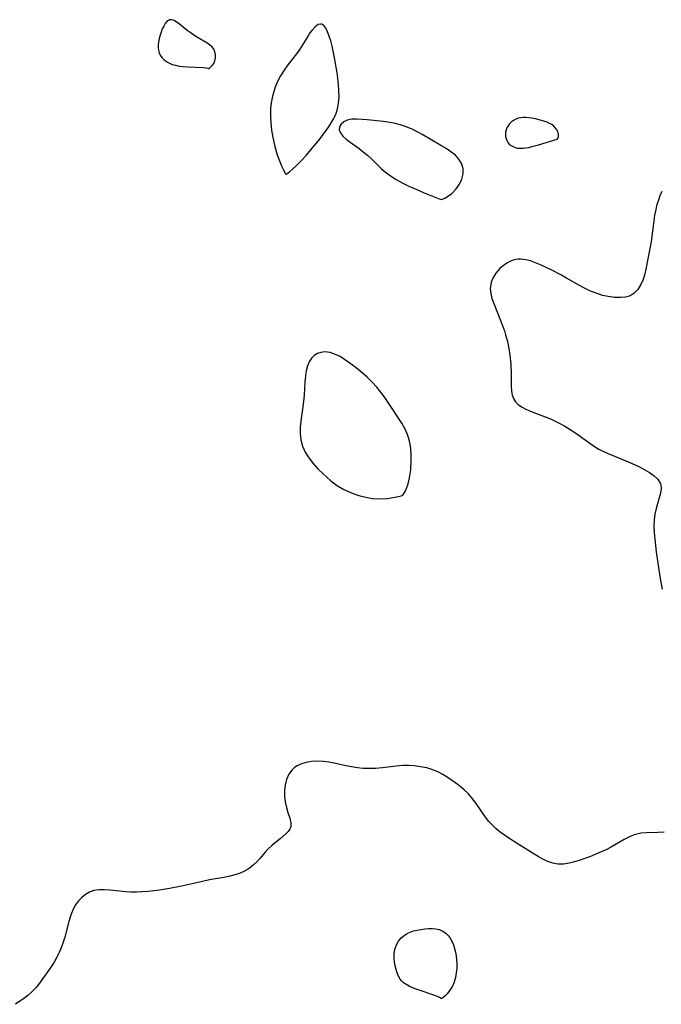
# Model space of a CAD drawing. Header units: inches. Extents: x 1073367 to 1082519, y 1569854 to 1574957.
# Tile 218 of 256: x 1076930 to 1077095, y 1573988 to 1574243. Entities that reach past the tile are written whole.
import ezdxf

# ---------------------------------------------------------------- set-up
doc = ezdxf.new("R2010")
doc.units = ezdxf.units.IN
doc.header["$MEASUREMENT"] = 0
doc.layers.add('CGG_CurvaNivelLidar_v1', color=7, linetype='Continuous', lineweight=30, true_color=0x008008)

msp = doc.modelspace()

# ---------------------------------------------------------------- linework, layer by layer
at = {"layer": 'CGG_CurvaNivelLidar_v1'}
for points in [[(1076978.5, 1574229.909, 69), (1076978.6939, 1574229.964, 69), (1076979.0431, 1574230.2271, 69), (1076979.463, 1574230.6743, 69), (1076979.8447, 1574231.2468, 69), (1076980.1502, 1574231.9323, 69), (1076980.3266, 1574232.6904, 69), (1076980.3324, 1574233.4549, 69), (1076980.1689, 1574234.2072, 69), (1076979.844, 1574234.9069, 69), (1076979.4148, 1574235.4759, 69), (1076978.892, 1574235.9637, 69), (1076978.3109, 1574236.3694, 69), (1076975.2356, 1574238.1866, 69), (1076973.7321, 1574239.1886, 69), (1076972.9924, 1574239.7586, 69), (1076970.9325, 1574241.4514, 69), (1076970.2874, 1574241.9199, 69), (1076969.6635, 1574242.2832, 69), (1076969.065, 1574242.4938, 69), (1076968.7982, 1574242.5232, 69), (1076968.5833, 1574242.5081, 69), (1076968.3809, 1574242.4573, 69), (1076968.1481, 1574242.3496, 69), (1076967.761, 1574242.0431, 69), (1076967.333, 1574241.5165, 69), (1076966.9432, 1574240.8661, 69), (1076966.5879, 1574240.1279, 69), (1076966.2675, 1574239.329, 69), (1076965.9869, 1574238.4903, 69), (1076965.7565, 1574237.6281, 69), (1076965.5927, 1574236.7559, 69), (1076965.5225, 1574236.04, 69), (1076965.5194, 1574235.3355, 69), (1076965.594, 1574234.6532, 69), (1076965.7623, 1574234.0052, 69), (1076966.0582, 1574233.3686, 69), (1076966.4609, 1574232.7865, 69), (1076966.9533, 1574232.2624, 69), (1076967.397, 1574231.8939, 69), (1076967.8826, 1574231.5664, 69), (1076968.405, 1574231.2822, 69), (1076969.1114, 1574230.9898, 69), (1076969.9523, 1574230.7521, 69), (1076970.915, 1574230.5661, 69), (1076971.9588, 1574230.4321, 69), (1076973.0733, 1574230.3442, 69), (1076977.1015, 1574230.1608, 69), (1076977.8693, 1574230.0807, 69), (1076978.3578, 1574229.9932, 69)], [(1076998.5, 1574202.6141, 69), (1076998.5535, 1574202.6142, 69), (1076998.8146, 1574202.7789, 69), (1076999.3956, 1574203.2332, 69), (1077000.2083, 1574203.9375, 69), (1077001.1988, 1574204.8633, 69), (1077002.3144, 1574205.9817, 69), (1077003.7783, 1574207.5678, 69), (1077005.2857, 1574209.3231, 69), (1077006.7766, 1574211.166, 69), (1077008.6835, 1574213.6811, 69), (1077009.7913, 1574215.2597, 69), (1077010.6887, 1574216.7157, 69), (1077011.3459, 1574218.0715, 69), (1077011.8251, 1574219.4712, 69), (1077012.1021, 1574220.9832, 69), (1077012.2009, 1574222.5532, 69), (1077012.1725, 1574224.1658, 69), (1077012.0584, 1574225.7701, 69), (1077011.8817, 1574227.3909, 69), (1077011.6843, 1574228.84, 69), (1077011.2111, 1574231.719, 69), (1077010.7632, 1574234.0441, 69), (1077010.4103, 1574235.6559, 69), (1077010.0621, 1574237.0363, 69), (1077009.6814, 1574238.3076, 69), (1077009.2611, 1574239.4316, 69), (1077008.7913, 1574240.3591, 69), (1077008.2587, 1574241.0278, 69), (1077008.0404, 1574241.1957, 69), (1077007.7705, 1574241.3261, 69), (1077007.4722, 1574241.3811, 69), (1077006.8251, 1574241.2459, 69), (1077006.0145, 1574240.6762, 69), (1077005.1988, 1574239.7741, 69), (1077004.7053, 1574239.1166, 69), (1077004.2138, 1574238.3919, 69), (1077002.053, 1574234.8908, 69), (1077001.1905, 1574233.6707, 69), (1076998.9879, 1574230.8503, 69), (1076998.019, 1574229.4919, 69), (1076997.1301, 1574228.0621, 69), (1076996.3473, 1574226.563, 69), (1076995.7473, 1574225.1303, 69), (1076995.2631, 1574223.648, 69), (1076994.9425, 1574222.3564, 69), (1076994.6968, 1574221.0362, 69), (1076994.5432, 1574219.5787, 69), (1076994.4919, 1574217.7397, 69), (1076994.5698, 1574215.9045, 69), (1076994.7674, 1574214.0117, 69), (1076995.0797, 1574212.1142, 69), (1076995.6189, 1574209.7941, 69), (1076996.2693, 1574207.648, 69), (1076996.8267, 1574206.1178, 69), (1076997.3693, 1574204.8065, 69), (1076997.8519, 1574203.7597, 69), (1076998.2292, 1574203.0238, 69)], [(1077038.5, 1574196.1382, 69), (1077038.8179, 1574196.1713, 69), (1077039.5231, 1574196.4822, 69), (1077040.4713, 1574197.0466, 69), (1077041.2919, 1574197.6658, 69), (1077042.4225, 1574198.8171, 69), (1077043.2774, 1574200.0234, 69), (1077043.9216, 1574201.3568, 69), (1077044.2588, 1574202.7502, 69), (1077044.2194, 1574204.1005, 69), (1077043.8361, 1574205.3841, 69), (1077043.1598, 1574206.5454, 69), (1077042.2459, 1574207.5295, 69), (1077041.095, 1574208.4268, 69), (1077039.8416, 1574209.2621, 69), (1077038.5228, 1574210.0586, 69), (1077033.8474, 1574212.7897, 69), (1077032.7646, 1574213.4025, 69), (1077031.2965, 1574214.1477, 69), (1077029.7806, 1574214.7945, 69), (1077028.8832, 1574215.1133, 69), (1077027.9717, 1574215.3922, 69), (1077026.6624, 1574215.7237, 69), (1077025.3394, 1574215.9873, 69), (1077023.7212, 1574216.2293, 69), (1077019.4327, 1574216.6717, 69), (1077016.8607, 1574216.8501, 69), (1077015.4847, 1574216.8173, 69), (1077014.2871, 1574216.585, 69), (1077013.4156, 1574216.1564, 69), (1077012.7613, 1574215.5608, 69), (1077012.3634, 1574214.8562, 69), (1077012.2799, 1574214.094, 69), (1077012.5729, 1574213.2882, 69), (1077013.1848, 1574212.4784, 69), (1077014.0339, 1574211.6703, 69), (1077015.0547, 1574210.8674, 69), (1077017.3625, 1574209.2457, 69), (1077018.4501, 1574208.4301, 69), (1077019.5235, 1574207.5538, 69), (1077020.5649, 1574206.6198, 69), (1077023.078, 1574204.1343, 69), (1077024.1684, 1574203.1986, 69), (1077025.4131, 1574202.2633, 69), (1077026.7869, 1574201.3639, 69), (1077028.4781, 1574200.4125, 69), (1077030.2319, 1574199.5468, 69), (1077032.2499, 1574198.6467, 69), (1077034.1498, 1574197.8605, 69)], [(1077068.5, 1574211.6915, 69), (1077068.6367, 1574211.7561, 69), (1077068.7721, 1574211.9938, 69), (1077068.8472, 1574212.2932, 69), (1077068.8689, 1574212.6669, 69), (1077068.8386, 1574213.0006, 69), (1077068.761, 1574213.3551, 69), (1077068.5156, 1574213.9676, 69), (1077068.1285, 1574214.5562, 69), (1077067.6804, 1574215.0197, 69), (1077067.1546, 1574215.4213, 69), (1077066.5787, 1574215.7584, 69), (1077065.9814, 1574216.0294, 69), (1077065.3089, 1574216.2588, 69), (1077063.2609, 1574216.8097, 69), (1077061.8752, 1574217.0858, 69), (1077061.1695, 1574217.1813, 69), (1077060.4692, 1574217.238, 69), (1077059.7793, 1574217.2476, 69), (1077059.1062, 1574217.1975, 69), (1077058.4582, 1574217.0695, 69), (1077057.8236, 1574216.8384, 69), (1077057.2321, 1574216.5184, 69), (1077056.6926, 1574216.1218, 69), (1077056.22, 1574215.6537, 69), (1077055.8556, 1574215.1584, 69), (1077055.5633, 1574214.6179, 69), (1077055.346, 1574214.0464, 69), (1077055.2129, 1574213.4555, 69), (1077055.1741, 1574212.8983, 69), (1077055.212, 1574212.3449, 69), (1077055.3221, 1574211.8079, 69), (1077055.5051, 1574211.3009, 69), (1077055.7673, 1574210.8397, 69), (1077056.1494, 1574210.4056, 69), (1077056.6132, 1574210.041, 69), (1077057.1386, 1574209.7438, 69), (1077057.7105, 1574209.5173, 69), (1077058.318, 1574209.3714, 69), (1077059.0036, 1574209.3138, 69), (1077059.7119, 1574209.3402, 69), (1077060.4356, 1574209.4284, 69), (1077061.1713, 1574209.5624, 69), (1077061.9982, 1574209.7544, 69), (1077063.7028, 1574210.2209, 69)], [(1077028.5, 1574119.7173, 69), (1077028.679, 1574119.8068, 69), (1077028.9748, 1574120.2072, 69), (1077029.2728, 1574120.7496, 69), (1077029.5887, 1574121.4664, 69), (1077030.0133, 1574122.7316, 69), (1077030.3797, 1574124.25, 69), (1077030.7045, 1574126.3395, 69), (1077030.8606, 1574128.6016, 69), (1077030.8329, 1574130.5615, 69), (1077030.6351, 1574132.4953, 69), (1077030.3294, 1574134.0268, 69), (1077029.8958, 1574135.4559, 69), (1077029.2112, 1574137.015, 69), (1077028.4173, 1574138.3637, 69), (1077024.75, 1574143.943, 69), (1077023.8699, 1574145.2141, 69), (1077022.9513, 1574146.4543, 69), (1077021.982, 1574147.6487, 69), (1077020.764, 1574148.9791, 69), (1077019.4781, 1574150.2261, 69), (1077018.142, 1574151.387, 69), (1077016.5977, 1574152.6052, 69), (1077014.7323, 1574154.0287, 69), (1077013.6022, 1574154.8223, 69), (1077012.4663, 1574155.5248, 69), (1077011.3231, 1574156.0994, 69), (1077009.9125, 1574156.574, 69), (1077008.5315, 1574156.7439, 69), (1077007.5469, 1574156.6404, 69), (1077006.6321, 1574156.3393, 69), (1077005.8175, 1574155.8419, 69), (1077005.101, 1574155.1137, 69), (1077004.5237, 1574154.2077, 69), (1077004.0832, 1574153.1604, 69), (1077003.7502, 1574151.8775, 69), (1077003.5374, 1574150.4938, 69), (1077003.4011, 1574149.0377, 69), (1077003.1808, 1574145.5605, 69), (1077003.0508, 1574144.0367, 69), (1077002.8718, 1574142.55, 69), (1077002.4536, 1574139.6018, 69), (1077002.206, 1574137.2905, 69), (1077002.1667, 1574135.6316, 69), (1077002.3303, 1574134.0211, 69), (1077002.7811, 1574132.4155, 69), (1077003.4836, 1574130.8758, 69), (1077004.3913, 1574129.404, 69), (1077005.4998, 1574127.966, 69), (1077006.7439, 1574126.5928, 69), (1077008.0874, 1574125.2753, 69), (1077010.0191, 1574123.5657, 69), (1077011.5828, 1574122.3773, 69), (1077013.4638, 1574121.2542, 69), (1077015.5825, 1574120.2745, 69), (1077017.3125, 1574119.6683, 69), (1077019.0844, 1574119.2184, 69), (1077020.8521, 1574118.9454, 69), (1077022.83, 1574118.8527, 69), (1077024.648, 1574118.9416, 69), (1077026.2157, 1574119.1411, 69), (1077027.4544, 1574119.3846, 69), (1077028.2442, 1574119.5979, 69)], [(1077038.5, 1573989.8138, 69), (1077038.4348, 1573989.9199, 69), (1077038.1202, 1573990.094, 69), (1077037.5938, 1573990.3224, 69), (1077036.6742, 1573990.6627, 69), (1077032.9134, 1573991.928, 69), (1077031.5809, 1573992.427, 69), (1077030.3414, 1573992.9694, 69), (1077029.277, 1573993.5604, 69), (1077028.7419, 1573993.9523, 69), (1077028.3042, 1573994.3896, 69), (1077027.9864, 1573994.8339, 69), (1077027.5677, 1573995.6008, 69), (1077027.2149, 1573996.4447, 69), (1077026.9215, 1573997.3424, 69), (1077026.6877, 1573998.2757, 69), (1077026.5193, 1573999.2299, 69), (1077026.4286, 1574000.1924, 69), (1077026.4345, 1574001.1514, 69), (1077026.526, 1574001.9311, 69), (1077026.6953, 1574002.6923, 69), (1077026.9412, 1574003.4259, 69), (1077027.2311, 1574004.0578, 69), (1077027.5855, 1574004.651, 69), (1077028.2292, 1574005.4429, 69), (1077029.0032, 1574006.1113, 69), (1077029.7637, 1574006.5734, 69), (1077030.5924, 1574006.9455, 69), (1077031.47, 1574007.2431, 69), (1077032.3809, 1574007.4765, 69), (1077033.3726, 1574007.6616, 69), (1077034.3719, 1574007.7901, 69), (1077035.3403, 1574007.8633, 69), (1077036.291, 1574007.8713, 69), (1077037.211, 1574007.792, 69), (1077038.0852, 1574007.5953, 69), (1077039.0031, 1574007.1972, 69), (1077039.8273, 1574006.6312, 69), (1077040.5383, 1574005.917, 69), (1077041.0183, 1574005.2358, 69), (1077041.4182, 1574004.4814, 69), (1077041.7482, 1574003.67, 69), (1077042.03, 1574002.7611, 69), (1077042.2524, 1574001.816, 69), (1077042.424, 1574000.8455, 69), (1077042.5494, 1573999.8584, 69), (1077042.6209, 1573998.7812, 69), (1077042.5911, 1573997.5891, 69), (1077042.4708, 1573996.408, 69), (1077042.2516, 1573995.2155, 69), (1077041.9213, 1573994.0578, 69), (1077041.472, 1573992.9793, 69), (1077040.8496, 1573991.9262, 69), (1077040.1633, 1573991.0546, 69), (1077039.4948, 1573990.3962, 69), (1077039.0106, 1573990.0258, 69), (1077038.6598, 1573989.8282, 69)]]:
    msp.add_polyline3d(points, close=True, dxfattribs=at)
for points in [[(1077095.5506, 1574198.1387, 69), (1077095.062, 1574197.0618, 69), (1077094.6484, 1574195.9581, 69), (1077094.2835, 1574194.7848, 69), (1077093.9731, 1574193.5563, 69), (1077093.6835, 1574192.0764, 69), (1077093.4484, 1574190.5593, 69), (1077092.7687, 1574185.2606, 69), (1077092.5607, 1574183.904, 69), (1077091.4272, 1574178.1513, 69), (1077091.1389, 1574176.8947, 69), (1077090.6951, 1574175.4678, 69), (1077090.1222, 1574174.1513, 69), (1077089.3149, 1574172.8705, 69), (1077088.4331, 1574171.939, 69), (1077087.3988, 1574171.2694, 69), (1077086.1912, 1574170.8982, 69), (1077084.8509, 1574170.7679, 69), (1077083.3074, 1574170.8115, 69), (1077081.6864, 1574171.0259, 69), (1077080.2583, 1574171.3489, 69), (1077078.8174, 1574171.7912, 69), (1077077.1636, 1574172.4381, 69), (1077075.7323, 1574173.1152, 69), (1077074.3192, 1574173.8723, 69), (1077070.9654, 1574175.8303, 69), (1077069.664, 1574176.5509, 69), (1077066.976, 1574177.9515, 69), (1077064.2487, 1574179.2496, 69), (1077062.9487, 1574179.7895, 69), (1077061.6701, 1574180.2355, 69), (1077060.4175, 1574180.5523, 69), (1077059.1972, 1574180.6983, 69), (1077058.4659, 1574180.6818, 69), (1077057.4331, 1574180.4945, 69), (1077056.4428, 1574180.1376, 69), (1077055.5007, 1574179.6408, 69), (1077054.5952, 1574179.0124, 69), (1077053.7611, 1574178.2826, 69), (1077052.7209, 1574177.0928, 69), (1077051.9084, 1574175.7703, 69), (1077051.4912, 1574174.7165, 69), (1077051.2766, 1574173.6138, 69), (1077051.2567, 1574173.0843, 69), (1077051.3823, 1574171.8434, 69), (1077051.6947, 1574170.5645, 69), (1077052.1388, 1574169.2524, 69), (1077053.9235, 1574164.8642, 69), (1077054.5227, 1574163.2876, 69), (1077054.886, 1574162.2164, 69), (1077055.217, 1574161.1314, 69), (1077055.6711, 1574159.4067, 69), (1077056.0438, 1574157.6697, 69), (1077056.3313, 1574155.9329, 69), (1077056.573, 1574153.5612, 69), (1077056.6415, 1574151.0828, 69), (1077056.671, 1574148.0315, 69), (1077056.7632, 1574146.6502, 69), (1077056.9326, 1574145.6162, 69), (1077057.255, 1574144.6836, 69), (1077057.8023, 1574143.8414, 69), (1077058.5505, 1574143.111, 69), (1077059.524, 1574142.4503, 69), (1077060.2699, 1574142.0508, 69), (1077061.0698, 1574141.6806, 69), (1077062.4571, 1574141.1212, 69), (1077065.424, 1574140.0169, 69), (1077066.6516, 1574139.5213, 69), (1077067.8736, 1574138.9746, 69), (1077069.2207, 1574138.2919, 69), (1077070.5435, 1574137.5417, 69), (1077071.8404, 1574136.7347, 69), (1077073.3087, 1574135.7445, 69), (1077077.5754, 1574132.7266, 69), (1077078.4336, 1574132.1833, 69), (1077079.3145, 1574131.675, 69), (1077080.4675, 1574131.0821, 69), (1077081.6483, 1574130.5391, 69), (1077087.2521, 1574128.2293, 69), (1077089.7898, 1574127.0389, 69), (1077091.024, 1574126.3901, 69), (1077092.3876, 1574125.5955, 69), (1077093.5799, 1574124.7616, 69), (1077094.5315, 1574123.8607, 69), (1077095.1546, 1574122.8596, 69), (1077095.1998, 1574122.7381, 69), (1077095.2678, 1574122.5104, 69), (1077095.3591, 1574121.4444, 69), (1077095.193, 1574120.2844, 69), (1077094.0949, 1574116.3249, 69), (1077093.7757, 1574114.8705, 69), (1077093.5657, 1574113.3636, 69), (1077093.5004, 1574111.7579, 69), (1077093.5601, 1574110.1153, 69), (1077093.7049, 1574108.4292, 69), (1077094.1057, 1574105.1296, 69), (1077094.9982, 1574098.784, 69), (1077095.2476, 1574097.3127, 69), (1077095.6494, 1574095.5303, 69)], [(1077096.1041, 1574032.7757, 69), (1077094.5471, 1574032.671, 69), (1077091.5303, 1574032.6269, 69), (1077090.0972, 1574032.4698, 69), (1077089.0683, 1574032.2436, 69), (1077088.4286, 1574032.0473, 69), (1077087.337, 1574031.6185, 69), (1077085.8162, 1574030.8415, 69), (1077082.7593, 1574029.0577, 69), (1077081.3475, 1574028.3262, 69), (1077079.8881, 1574027.6469, 69), (1077077.1437, 1574026.5096, 69), (1077074.4476, 1574025.5333, 69), (1077073.0272, 1574025.0952, 69), (1077071.6363, 1574024.7496, 69), (1077070.2859, 1574024.5301, 69), (1077069.6035, 1574024.4799, 69), (1077068.7241, 1574024.5029, 69), (1077067.84, 1574024.6517, 69), (1077067.3659, 1574024.7774, 69), (1077066.1167, 1574025.2254, 69), (1077064.8595, 1574025.8101, 69), (1077063.5972, 1574026.4952, 69), (1077062.3331, 1574027.251, 69), (1077058.2192, 1574029.87, 69), (1077056.0312, 1574031.2153, 69), (1077054.9208, 1574031.9739, 69), (1077053.8465, 1574032.7807, 69), (1077052.8132, 1574033.6266, 69), (1077051.7887, 1574034.5495, 69), (1077050.8447, 1574035.5372, 69), (1077049.988, 1574036.6264, 69), (1077047.6355, 1574040.1438, 69), (1077047.0478, 1574040.9461, 69), (1077046.4242, 1574041.7254, 69), (1077045.542, 1574042.7076, 69), (1077044.5351, 1574043.6758, 69), (1077043.4656, 1574044.5831, 69), (1077042.3514, 1574045.4418, 69), (1077040.1304, 1574046.9895, 69), (1077039.0278, 1574047.6663, 69), (1077037.8873, 1574048.2661, 69), (1077036.4086, 1574048.8712, 69), (1077034.8688, 1574049.3301, 69), (1077033.2568, 1574049.6588, 69), (1077031.6147, 1574049.8633, 69), (1077030.1365, 1574049.9475, 69), (1077028.6538, 1574049.9333, 69), (1077026.9255, 1574049.7932, 69), (1077023.4558, 1574049.3696, 69), (1077021.6351, 1574049.2165, 69), (1077020.0394, 1574049.1643, 69), (1077018.4452, 1574049.2121, 69), (1077016.947, 1574049.3643, 69), (1077015.4586, 1574049.6015, 69), (1077013.9831, 1574049.8984, 69), (1077010.9577, 1574050.5761, 69), (1077009.543, 1574050.8413, 69), (1077008.1408, 1574051.0159, 69), (1077006.4213, 1574051.0641, 69), (1077005.0578, 1574050.9759, 69), (1077003.7502, 1574050.7677, 69), (1077002.5238, 1574050.4214, 69), (1077001.4091, 1574049.9112, 69), (1077000.7173, 1574049.4448, 69), (1077000.1066, 1574048.8872, 69), (1076999.2614, 1574047.733, 69), (1076998.659, 1574046.3915, 69), (1076998.2857, 1574044.9259, 69), (1076998.1408, 1574043.6141, 69), (1076998.1362, 1574042.1395, 69), (1076998.3032, 1574040.6289, 69), (1076998.6031, 1574039.1671, 69), (1076998.9858, 1574037.7947, 69), (1076999.4624, 1574036.3393, 69), (1076999.7675, 1574035.2078, 69), (1076999.7853, 1574034.2013, 69), (1076999.5335, 1574033.5372, 69), (1076999.0852, 1574032.9076, 69), (1076998.4874, 1574032.2957, 69), (1076997.0108, 1574031.0522, 69), (1076994.9128, 1574029.3617, 69), (1076993.8599, 1574028.3944, 69), (1076993.1489, 1574027.623, 69), (1076991.7188, 1574025.953, 69), (1076990.946, 1574025.1065, 69), (1076990.124, 1574024.2994, 69), (1076989.0289, 1574023.4079, 69), (1076987.6692, 1574022.593, 69), (1076986.6574, 1574022.155, 69), (1076985.5911, 1574021.7989, 69), (1076984.0632, 1574021.4099, 69), (1076982.4772, 1574021.0926, 69), (1076978.7272, 1574020.4144, 69), (1076976.9193, 1574020.0294, 69), (1076973.0778, 1574019.1263, 69), (1076971.5488, 1574018.7984, 69), (1076968.4634, 1574018.2307, 69), (1076965.8176, 1574017.826, 69), (1076962.9092, 1574017.4604, 69), (1076961.3292, 1574017.3209, 69), (1076959.8962, 1574017.2568, 69), (1076958.4761, 1574017.2665, 69), (1076957.1902, 1574017.3452, 69), (1076952.9916, 1574017.7982, 69), (1076951.5825, 1574017.8976, 69), (1076950.2289, 1574017.8821, 69), (1076948.9435, 1574017.6859, 69), (1076947.8003, 1574017.2828, 69), (1076946.7389, 1574016.6845, 69), (1076945.769, 1574015.9172, 69), (1076944.9215, 1574015.0232, 69), (1076944.1802, 1574014.0068, 69), (1076943.5553, 1574012.8839, 69), (1076942.9318, 1574011.3263, 69), (1076942.4334, 1574009.6653, 69), (1076941.4018, 1574005.6621, 69), (1076940.9191, 1574004.0742, 69), (1076940.4613, 1574002.8579, 69), (1076939.9346, 1574001.6659, 69), (1076939.352, 1574000.5062, 69), (1076938.719, 1573999.3733, 69), (1076938.0426, 1573998.2694, 69), (1076937.2415, 1573997.0642, 69), (1076935.0763, 1573994.0114, 69), (1076934.0753, 1573992.7756, 69), (1076933.0021, 1573991.6231, 69), (1076931.8486, 1573990.5783, 69), (1076930.81, 1573989.7899, 69), (1076928.6569, 1573988.3156, 69)]]:
    msp.add_polyline3d(points, dxfattribs=at)

doc.saveas('drawing.dxf')
